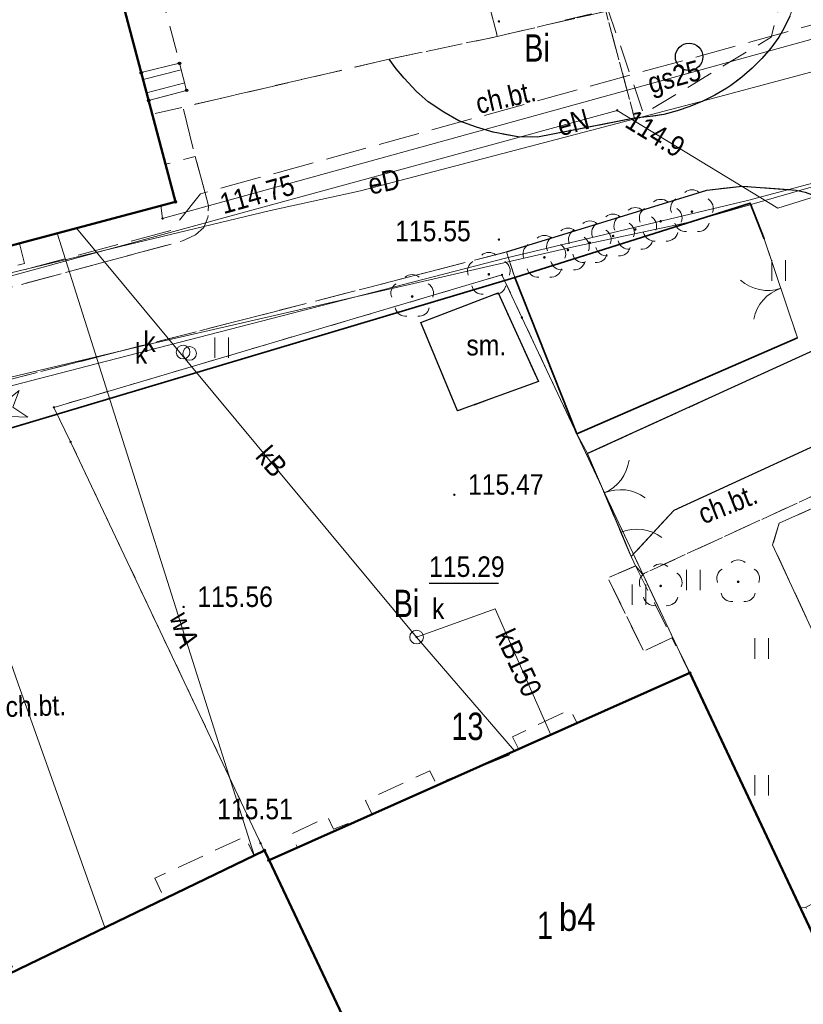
# Model space of a CAD drawing. Header units: metres. Extents: x 7495425 to 7495712, y 5787905 to 5788232.
# Tile 7 of 39: x 7495514 to 7495542, y 5787946 to 5787982. Entities that reach past the tile are written whole.
import ezdxf
from ezdxf.enums import TextEntityAlignment as Align

# ---------------------------------------------------------------- set-up
doc = ezdxf.new("R2010")
doc.units = ezdxf.units.M
for name, pattern in [('1.0_0.5', [1.5, 1, -0.5]), ('1.5_0.5', [2, 1.5, -0.5]), ('219-500', [0]), ('egug-500', [1, 0.5, -0.5]), ('otob_500', [0]), ('otof_500', [0])]:
    doc.linetypes.add(name, pattern=pattern)
doc.layers.get('0').update_dxf_attribs({"color": 2, "lineweight": 5})
doc.styles.get("Standard").update_dxf_attribs({"font": 'Working1250', "width": 0.75})
doc.linetypes.add('902-500', pattern='A,3.75,0,[1,ksztalty.shx,S=0.5,R=0,X=0,Y=0],3.75', length=7.5)

# ---------------------------------------------------------------- blocks, each defined once
blk = doc.blocks.new('OP011')
at = {"linetype": 'Continuous', "lineweight": 13}
h = blk.add_hatch(color=0, dxfattribs=at)
edge = h.paths.add_edge_path()
edge.add_arc((0, 0), 0.05, 0, 360)
at = {"color": 0, "linetype": 'Continuous', "lineweight": 13}
for p, q in [((-0.283, 0.093), (-0.512, 0.706)), ((-0.512, 0.706), (0, 0.299)), ((0, 0.299), (0.512, 0.706)), ((0.512, 0.706), (0.283, 0.093)), ((-0.828, -0.268), (-0.283, 0.093)), ((0.283, 0.093), (0.828, -0.268)), ((-0.175, -0.24), (-0.828, -0.268)), ((0, -0.87), (-0.175, -0.24)), ((0.175, -0.24), (0, -0.87)), ((0.828, -0.268), (0.175, -0.24))]:
    blk.add_line(p, q, dxfattribs=at)
blk = doc.blocks.new('PW01')
at = {"linetype": 'Continuous', "lineweight": 13}
h = blk.add_hatch(color=0, dxfattribs=at)
edge = h.paths.add_edge_path()
edge.add_arc((0, 0), 0.045, 0, 360)
blk = doc.blocks.new('US15')
at = {"color": 0, "linetype": 'Continuous', "lineweight": 13}
blk.add_circle((0, 0), 0.25, dxfattribs=at)
blk = doc.blocks.new('US22')
at = {"color": 0, "linetype": 'Continuous', "lineweight": 13}
blk.add_circle((0, 0), 0.25, dxfattribs=at)
blk = doc.blocks.new('OP021')
at = {"linetype": 'Continuous', "lineweight": 13}
h = blk.add_hatch(color=0, dxfattribs=at)
edge = h.paths.add_edge_path()
edge.add_arc((0, 0), 0.05, 0, 360)
at = {"color": 0, "linetype": 'Continuous', "lineweight": 13}
for centre, start, end in [((0, 0.4), 49.272, 130.728), ((-0.38, 0.124), 121.308, 202.548), ((0.38, 0.124), 337.452, 58.692), ((-0.235, -0.324), 193.221, 274.871), ((0.235, -0.324), 265.129, 346.779)]:
    blk.add_arc(centre, 0.4, start, end, dxfattribs=at)
blk = doc.blocks.new('OK02')
at = {"color": 0, "linetype": 'Continuous', "lineweight": 0}
for centre, start, end in [((-1.5, 0), 0, 60), ((1.5, 0), 120, 180)]:
    blk.add_arc(centre, 1.5, start, end, dxfattribs=at)
blk = doc.blocks.new('OK04')
at = {"color": 0, "linetype": 'Continuous', "lineweight": 0}
blk.add_arc((1.5, 0.001), 1.5, 120, 180, dxfattribs=at)
blk = doc.blocks.new('TU04')
at = {"color": 0, "linetype": 'Continuous', "lineweight": 13}
for p, q in [((0, 0), (0, 0.75)), ((0.5, 0), (0.5, 0.75))]:
    blk.add_line(p, q, dxfattribs=at)
blk = doc.blocks.new('OTZK1')
at = {"color": 0, "linetype": 'Continuous'}
blk.add_circle((0, 0), 0.5, dxfattribs=at)
blk = doc.blocks.new('203')
at = {"linetype": 'Continuous', "lineweight": 0}
h = blk.add_hatch(color=0, dxfattribs=at)
edge = h.paths.add_edge_path()
edge.add_arc((0, 0), 0.045, 0, 360)
blk = doc.blocks.new('PUNKTBUD')
at = {"color": 0}
blk.add_circle((0, 0), 0.045, dxfattribs=at)

msp = doc.modelspace()

# ---------------------------------------------------------------- linework, layer by layer
at = {"layer": '218-kontur użytku gruntowego', "color": 3, "linetype": 'egug-500', "lineweight": 18, "flags": 128}
for points in [[(7495531.34, 5787973.04), (7495514.97, 5787968.2)], [(7495532.07, 5787971.48), (7495531.34, 5787973.04)], [(7495544.01, 5787946.16), (7495532.07, 5787971.48)], [(7495514.97, 5787968.2), (7495515.58, 5787966.94)], [(7495515.58, 5787966.94), (7495528.79, 5787939.05)]]:
    msp.add_lwpolyline(points, dxfattribs=at)
at = {"layer": '219-działka ewidencyjna', "color": 7, "linetype": '219-500', "lineweight": 18, "flags": 128}
for points in [[(7495531.34, 5787973.04), (7495514.97, 5787968.2)], [(7495531.34, 5787973.04), (7495532.07, 5787971.48)], [(7495544.01, 5787946.16), (7495532.07, 5787971.48)], [(7495514.97, 5787968.2), (7495515.58, 5787966.94)], [(7495528.79, 5787939.05), (7495515.58, 5787966.94)]]:
    msp.add_lwpolyline(points, dxfattribs=at)
at = {"layer": '312-budynek ewidencyjny', "color": 7, "linetype": 'CONTINUOUS', "lineweight": 50, "flags": 128}
for points in [[(7495509.67, 5788012.4), (7495519.41, 5787975.71)], [(7495519.41, 5787975.71), (7495505.86, 5787972.11)], [(7495522.83, 5787951.66), (7495538.2, 5787958.5)], [(7495538.2, 5787958.5), (7495544.01, 5787946.16)], [(7495507.93, 5787944.9), (7495522.66, 5787952.02)], [(7495522.66, 5787952.02), (7495522.83, 5787951.66)], [(7495522.83, 5787951.66), (7495528.79, 5787939.05)], [(7495528.79, 5787939.05), (7495522.83, 5787951.66)]]:
    msp.add_lwpolyline(points, dxfattribs=at)
at = {"layer": '352-schody', "color": 7, "linetype": 'CONTINUOUS', "lineweight": 18, "flags": 128}
msp.add_lwpolyline([(7495519.82, 5787979.78), (7495519.56, 5787980.77), (7495518.16, 5787980.43), (7495518.43, 5787979.41)], close=True, dxfattribs=at)
msp.add_lwpolyline([(7495519.82, 5787979.78), (7495519.56, 5787980.77), (7495518.16, 5787980.43), (7495518.43, 5787979.41)], close=True, dxfattribs=at)
for points in [[(7495518.227, 5787980.176), (7495519.621, 5787980.536)], [(7495518.355, 5787979.693), (7495519.748, 5787980.052)]]:
    msp.add_lwpolyline(points, dxfattribs=at)
at = {"layer": 'brama', "color": 7, "linetype": 'otob_500', "lineweight": 18, "flags": 128}
for points in [[(7495542.14, 5787970.74), (7495540.92, 5787974.36)], [(7495534.47, 5787966.51), (7495535.69, 5787963.64)]]:
    msp.add_lwpolyline(points, dxfattribs=at)
at = {"layer": 'chodnik', "color": 7, "linetype": '1.0_0.5', "lineweight": 18, "flags": 128}
for points in [[(7495499.51, 5788013.4), (7495499.13, 5788014.76), (7495498.75, 5788016.03), (7495488.03, 5788013.24), (7495489.13, 5788009.45), (7495487.61, 5788009.08), (7495488.18, 5788006.8), (7495489.36, 5788002.39), (7495495.97, 5788004.14), (7495497.82, 5787997.23), (7495498.07, 5787997.29), (7495499.47, 5787991.93), (7495500.53, 5787992.18), (7495496.07, 5788008.93), (7495509.67, 5788012.4), (7495515.17, 5787991.68), (7495515.79, 5787991.84), (7495516.27, 5787990.03), (7495515.65, 5787989.87), (7495516.34, 5787987.29), (7495516.87, 5787987.43), (7495517.32, 5787985.74), (7495516.79, 5787985.59), (7495516.95, 5787984.99), (7495518.34, 5787985.36), (7495518.63, 5787984.28), (7495519.56, 5787980.77), (7495519.82, 5787979.78), (7495518.43, 5787979.41), (7495518.56, 5787978.91), (7495519.69, 5787979.17), (7495527.22, 5787980.92), (7495531.17, 5787981.75), (7495521.5, 5788019.11)], [(7495531.17, 5787981.75), (7495532.97, 5787982.17), (7495535.14, 5787982.67), (7495536.18, 5787978.76), (7495532.64, 5787978.07), (7495531.92, 5787978.08), (7495531.02, 5787978.25), (7495530.41, 5787978.43), (7495529.77, 5787978.67), (7495529.22, 5787978.98), (7495528.65, 5787979.36), (7495528.2, 5787979.75), (7495527.77, 5787980.23), (7495527.47, 5787980.57), (7495527.22, 5787980.92)], [(7495504.99, 5787975.37), (7495505.86, 5787972.11), (7495511.68, 5787973.66), (7495511.88, 5787972.92), (7495513.9, 5787973.46), (7495513.71, 5787974.19), (7495519.41, 5787975.71), (7495519.05, 5787977.08), (7495520.13, 5787977.37), (7495520.62, 5787975.56), (7495520.6, 5787975.14), (7495520.45, 5787974.77), (7495520.14, 5787974.5), (7495519.67, 5787974.28), (7495506.23, 5787970.66), (7495505.7, 5787970.72), (7495505.36, 5787970.88), (7495505.02, 5787971.17), (7495504.81, 5787971.54), (7495503.89, 5787975.08)], [(7495534.07, 5787967.24), (7495531.81, 5787972.95), (7495499.84, 5787963.41), (7495500.02, 5787962.75), (7495500.25, 5787961.91), (7495500.82, 5787959.9), (7495501.31, 5787957.76), (7495502.1, 5787953.41), (7495502.66, 5787951.2), (7495506.57, 5787937.14), (7495508.64, 5787929.72), (7495513.62, 5787932.05), (7495512.69, 5787933.94), (7495513.13, 5787934.16), (7495510.05, 5787940.51), (7495509.61, 5787940.3), (7495508.14, 5787943.19), (7495508.63, 5787943.45), (7495507.93, 5787944.9), (7495507.27, 5787946.27), (7495512.85, 5787948.99), (7495513.53, 5787947.61), (7495519.01, 5787950.25), (7495518.66, 5787951), (7495521.96, 5787952.53), (7495522.28, 5787951.84), (7495522.66, 5787952.02), (7495522.83, 5787951.66), (7495523.86, 5787952.15), (7495523.63, 5787952.61), (7495524.97, 5787953.25), (7495525.19, 5787952.79), (7495526.58, 5787953.35), (7495526.35, 5787953.84), (7495528.71, 5787954.93), (7495528.94, 5787954.44), (7495531.98, 5787955.65), (7495531.73, 5787956.17), (7495533.84, 5787957.17), (7495534.09, 5787956.65), (7495538.2, 5787958.5), (7495537.55, 5787959.78), (7495536.52, 5787959.29), (7495535.21, 5787961.97), (7495536.22, 5787962.41), (7495536.06, 5787962.75), (7495534.47, 5787966.51)], [(7495532.67, 5787969.14), (7495529.72, 5787968.07), (7495528.37, 5787971.3), (7495531.2, 5787972.38)], [(7495536.06, 5787962.75), (7495537.62, 5787964.44), (7495543.98, 5787967.36), (7495544.37, 5787967.46), (7495544.76, 5787967.51), (7495545.16, 5787967.51), (7495545.56, 5787967.45), (7495545.84, 5787967.38), (7495546.21, 5787967.24), (7495546.57, 5787967.05), (7495546.89, 5787966.81), (7495547.11, 5787966.61), (7495548.34, 5787965.11), (7495551.67, 5787952.14), (7495551.74, 5787951.75), (7495551.76, 5787951.35), (7495551.71, 5787950.95), (7495551.61, 5787950.57), (7495551.56, 5787950.43), (7495551.38, 5787950.07), (7495551.15, 5787949.75), (7495550.87, 5787949.46), (7495550.44, 5787949.14), (7495548.1, 5787948.01), (7495544.01, 5787946.16), (7495542.24, 5787949.92), (7495542.44, 5787949.95), (7495543.51, 5787947.69), (7495547.85, 5787949.74), (7495546.78, 5787952), (7495549.28, 5787953.17), (7495548.05, 5787956.94), (7495548.46, 5787957.12), (7495544.63, 5787965.38), (7495543.21, 5787964.75), (7495543.05, 5787965.13), (7495536.48, 5787962.11), (7495536.22, 5787962.41)]]:
    msp.add_lwpolyline(points, close=True, dxfattribs=at)
at = {"layer": 'furtka', "color": 7, "linetype": 'otof_500', "lineweight": 18, "flags": 128}
msp.add_lwpolyline([(7495535.69, 5787963.64), (7495536.06, 5787962.75)], dxfattribs=at)
at = {"layer": 'inna budowla', "color": 7, "linetype": 'CONTINUOUS', "lineweight": 18, "flags": 128}
msp.add_lwpolyline([(7495541.23, 5787963.18), (7495541.47, 5787963.97), (7495544.65, 5787965.39), (7495548.46, 5787957.12), (7495544.82, 5787955.44)], close=True, dxfattribs=at)
at = {"layer": 'jezdnia', "color": 7, "linetype": '1.5_0.5', "lineweight": 18, "flags": 128}
msp.add_lwpolyline([(7495547.25, 5787989.49), (7495548.13, 5787986.06), (7495554.05, 5787987.56), (7495555.98, 5787980.65), (7495549.93, 5787979.02), (7495553.13, 5787966.56), (7495553.51, 5787965.06), (7495556.94, 5787953.95), (7495557.33, 5787953.71), (7495557.78, 5787953.51), (7495558.26, 5787953.38), (7495558.76, 5787953.32), (7495559.28, 5787953.34), (7495560.67, 5787953.86), (7495550.44, 5787949.14), (7495550.87, 5787949.46), (7495551.15, 5787949.75), (7495551.38, 5787950.07), (7495551.56, 5787950.43), (7495551.61, 5787950.57), (7495551.71, 5787950.95), (7495551.76, 5787951.35), (7495551.74, 5787951.75), (7495551.67, 5787952.14), (7495548.34, 5787965.11), (7495547.11, 5787966.61), (7495546.89, 5787966.81), (7495546.57, 5787967.05), (7495546.21, 5787967.24), (7495545.84, 5787967.38), (7495545.56, 5787967.45), (7495545.16, 5787967.51), (7495544.76, 5787967.51), (7495544.37, 5787967.46), (7495543.98, 5787967.36), (7495537.62, 5787964.44), (7495536.06, 5787962.75), (7495534.47, 5787966.51), (7495543.28, 5787970.53), (7495543.73, 5787970.76), (7495544.12, 5787971.06), (7495544.45, 5787971.44), (7495544.7, 5787971.87), (7495544.79, 5787972.07), (7495544.92, 5787972.55), (7495544.96, 5787973.05), (7495544.9, 5787973.55), (7495544.79, 5787973.91), (7495544.57, 5787974.36), (7495544.29, 5787974.78), (7495543.96, 5787975.15), (7495543.73, 5787975.36), (7495543.33, 5787975.65), (7495542.88, 5787975.89), (7495542.42, 5787976.06), (7495542.09, 5787976.14), (7495540.12, 5787976.28), (7495538.82, 5787976.14), (7495531.51, 5787973.88), (7495499.25, 5787965.59), (7495494.38, 5787983.57), (7495493.39, 5787987.24), (7495491.19, 5787995.5), (7495491.54, 5787995.61), (7495497.37, 5787997.14), (7495497.82, 5787997.23), (7495498.07, 5787997.29), (7495499.47, 5787991.93), (7495499.78, 5787990.76), (7495497.83, 5787990.26), (7495498.21, 5787988.73), (7495500.17, 5787989.28), (7495503.55, 5787976.39), (7495503.89, 5787975.08), (7495504.81, 5787971.54), (7495505.02, 5787971.17), (7495505.36, 5787970.88), (7495505.7, 5787970.72), (7495506.23, 5787970.66), (7495519.67, 5787974.28), (7495520.14, 5787974.5), (7495520.45, 5787974.77), (7495520.6, 5787975.14), (7495520.62, 5787975.56), (7495520.13, 5787977.37), (7495519.69, 5787979.17), (7495527.22, 5787980.92), (7495527.47, 5787980.57), (7495527.77, 5787980.23), (7495528.2, 5787979.75), (7495528.65, 5787979.36), (7495529.22, 5787978.98), (7495529.77, 5787978.67), (7495530.41, 5787978.43), (7495531.02, 5787978.25), (7495531.92, 5787978.08), (7495532.64, 5787978.07), (7495536.18, 5787978.76), (7495536.76, 5787978.82), (7495537.26, 5787978.9), (7495537.74, 5787979.03), (7495538.21, 5787979.19), (7495538.68, 5787979.38), (7495539.12, 5787979.6), (7495539.55, 5787979.86), (7495539.7, 5787979.96), (7495540.1, 5787980.26), (7495540.48, 5787980.59), (7495540.84, 5787980.94), (7495541.16, 5787981.32), (7495541.46, 5787981.72), (7495541.64, 5787982.04), (7495541.86, 5787982.49), (7495542.03, 5787982.96), (7495542.16, 5787983.44), (7495542.25, 5787983.93), (7495542.29, 5787984.28), (7495542.3, 5787984.78), (7495542.27, 5787985.28), (7495542.2, 5787985.77), (7495542.08, 5787986.26), (7495539.46, 5787996.77), (7495536.01, 5788010.55), (7495533.15, 5788022), (7495532.81, 5788023.37), (7495538.22, 5788024.7)], close=True, dxfattribs=at)
at = {"layer": 'krawężnik', "color": 7, "linetype": 'CONTINUOUS', "lineweight": 25, "flags": 128}
for points in [[(7495541.86, 5787982.49), (7495541.64, 5787982.04), (7495541.46, 5787981.72), (7495541.16, 5787981.32), (7495540.84, 5787980.94), (7495540.48, 5787980.59), (7495540.1, 5787980.26), (7495539.7, 5787979.96), (7495539.55, 5787979.86), (7495539.12, 5787979.6), (7495538.68, 5787979.38), (7495538.21, 5787979.19), (7495537.74, 5787979.03), (7495537.26, 5787978.9), (7495536.76, 5787978.82), (7495536.18, 5787978.76)], [(7495536.18, 5787978.76), (7495532.64, 5787978.07), (7495531.92, 5787978.08), (7495531.02, 5787978.25), (7495530.41, 5787978.43), (7495529.77, 5787978.67), (7495529.22, 5787978.98), (7495528.65, 5787979.36), (7495528.2, 5787979.75), (7495527.77, 5787980.23), (7495527.47, 5787980.57), (7495527.22, 5787980.92)], [(7495531.51, 5787973.88), (7495538.82, 5787976.14), (7495540.12, 5787976.28), (7495542.09, 5787976.14), (7495542.42, 5787976.06), (7495542.88, 5787975.89), (7495543.33, 5787975.65), (7495543.73, 5787975.36), (7495543.96, 5787975.15), (7495544.29, 5787974.78), (7495544.57, 5787974.36), (7495544.79, 5787973.91), (7495544.9, 5787973.55), (7495544.96, 5787973.05), (7495544.92, 5787972.55), (7495544.79, 5787972.07), (7495544.7, 5787971.87), (7495544.45, 5787971.44), (7495544.12, 5787971.06), (7495543.73, 5787970.76), (7495543.28, 5787970.53), (7495534.47, 5787966.51)], [(7495543.98, 5787967.36), (7495537.62, 5787964.44), (7495536.06, 5787962.75)]]:
    msp.add_lwpolyline(points, dxfattribs=at)
at = {"layer": 'ogrodzenie trwałe', "color": 7, "linetype": '902-500', "lineweight": 35, "flags": 128}
for points in [[(7495531.81, 5787972.95), (7495540.41, 5787975.66), (7495540.92, 5787974.36)], [(7495499.84, 5787963.41), (7495512.31, 5787967.13), (7495531.81, 5787972.95)], [(7495531.81, 5787972.95), (7495534.07, 5787967.24)], [(7495542.14, 5787970.74), (7495534.07, 5787967.24)]]:
    msp.add_lwpolyline(points, dxfattribs=at)
at = {"layer": 'przewód elektroenergetyczny podziemny', "color": 1, "linetype": 'CONTINUOUS', "lineweight": 18, "flags": 128}
for points in [[(7495492.81, 5787995.94), (7495495.67, 5787985.32), (7495499.6, 5787971.07), (7495501.08, 5787965.8), (7495516.18, 5787969.7), (7495531.47, 5787973.65), (7495540.31, 5787975.76), (7495551.65, 5787978.78), (7495557.6, 5787956.33), (7495561.47, 5787955.5), (7495564.52, 5787947.93), (7495566.96, 5787940.54), (7495567.19, 5787939.91)], [(7495493, 5787995.99), (7495500.19, 5787969.4), (7495535.55, 5787979.05), (7495541.42, 5787975.48), (7495555.88, 5787980), (7495559.08, 5787968.49), (7495561.22, 5787968.31), (7495563.87, 5787958.12), (7495565.28, 5787954.74), (7495565.82, 5787954.54), (7495601.3, 5787971.26), (7495620.62, 5787980.09), (7495627.95, 5787983.86), (7495626.47, 5787993.48), (7495625.92, 5787993.58)], [(7495522.88, 5787975.39), (7495526.17, 5787976.11), (7495538.75, 5787979.41), (7495549.77, 5787982.36), (7495552.13, 5787973.93), (7495556.29, 5787959.06), (7495557.74, 5787953.48), (7495560.49, 5787946.48), (7495561.66, 5787943.61), (7495568.31, 5787946.63), (7495568.47, 5787946.7)], [(7495506.43, 5787967.65), (7495518.25, 5787970.46), (7495533.95, 5787974.07), (7495538.24, 5787974.98), (7495544.33, 5787976.73), (7495550.56, 5787978.56), (7495552.48, 5787971.38), (7495556.32, 5787957.8), (7495558.03, 5787951.65), (7495560.24, 5787945.96)], [(7495522.88, 5787975.39), (7495504.76, 5787971.05)], [(7495508.51, 5787972.81), (7495513.67, 5787958.1), (7495516.83, 5787949.2)]]:
    msp.add_lwpolyline(points, dxfattribs=at)
at = {"layer": 'przewód elektroenergetyczny podziemny - ob. projektowany', "color": 1, "linetype": '1.5_0.5', "lineweight": 18, "flags": 128}
msp.add_lwpolyline([(7495492.62, 5787995.89), (7495499.85, 5787969.44), (7495505.84, 5787971.08), (7495519.27, 5787974.67), (7495520.33, 5787976), (7495555.11, 5787985.61), (7495559.5, 5787969.79), (7495560.88, 5787968.68), (7495563.11, 5787959.63), (7495562.95, 5787955.66), (7495567.01, 5787946.81), (7495559.37, 5787943.25), (7495538.13, 5787933.33), (7495534.26, 5787941.61)], dxfattribs=at)
at = {"layer": 'przewód gazowy', "color": 40, "linetype": 'CONTINUOUS', "lineweight": 18, "flags": 128}
msp.add_lwpolyline([(7495556.25, 5787985.41), (7495518.94, 5787975.1), (7495518.88, 5787975.57)], dxfattribs=at)
at = {"layer": 'przewód kanalizacyjny', "color": 34, "linetype": 'CONTINUOUS', "lineweight": 18, "flags": 128}
for points in [[(7495515.79, 5787974.75), (7495528.22, 5787959.81)], [(7495528.22, 5787959.81), (7495531.09, 5787960.84), (7495533.12, 5787956.24)], [(7495528.22, 5787959.81), (7495531.8, 5787955.65)]]:
    msp.add_lwpolyline(points, dxfattribs=at)
at = {"layer": 'przewód wodociągowy', "color": 5, "linetype": 'CONTINUOUS', "lineweight": 18, "flags": 128}
msp.add_lwpolyline([(7495515.09, 5787974.56), (7495522.29, 5787951.84)], dxfattribs=at)
at = {"layer": 'rzędna-Atr2', "color": 7, "flags": 128}
msp.add_lwpolyline([(7495528.678, 5787961.775), (7495531.208, 5787961.775)], dxfattribs=at)
at = {"layer": 'trawnik', "color": 7, "linetype": '1.0_0.5', "lineweight": 18, "flags": 128}
for points in [[(7495521.5, 5788019.11), (7495531.17, 5787981.75), (7495532.97, 5787982.17), (7495535.14, 5787982.67), (7495536.18, 5787978.76), (7495536.76, 5787978.82), (7495537.26, 5787978.9), (7495537.74, 5787979.03), (7495538.21, 5787979.19), (7495538.68, 5787979.38), (7495539.12, 5787979.6), (7495539.55, 5787979.86), (7495539.7, 5787979.96), (7495540.1, 5787980.26), (7495540.48, 5787980.59), (7495540.84, 5787980.94), (7495541.16, 5787981.32), (7495541.46, 5787981.72), (7495541.64, 5787982.04), (7495541.86, 5787982.49), (7495542.03, 5787982.96), (7495542.16, 5787983.44), (7495542.25, 5787983.93), (7495542.29, 5787984.28), (7495542.3, 5787984.78), (7495542.27, 5787985.28), (7495542.2, 5787985.77), (7495542.08, 5787986.26), (7495539.46, 5787996.77), (7495536.01, 5788010.55), (7495533.15, 5788022)], [(7495530.09, 5787994.86), (7495536.58, 5787996.08), (7495538.86, 5787994.76), (7495542.12, 5787985.25), (7495541.17, 5787981.72), (7495536.52, 5787978.92), (7495535.22, 5787982.71), (7495533.52, 5787982.32)], [(7495534.47, 5787966.51), (7495534.07, 5787967.24), (7495542.14, 5787970.74), (7495540.92, 5787974.36), (7495540.41, 5787975.66), (7495531.81, 5787972.95), (7495531.51, 5787973.88), (7495538.82, 5787976.14), (7495540.12, 5787976.28), (7495542.09, 5787976.14), (7495542.42, 5787976.06), (7495542.88, 5787975.89), (7495543.33, 5787975.65), (7495543.73, 5787975.36), (7495543.96, 5787975.15), (7495544.29, 5787974.78), (7495544.57, 5787974.36), (7495544.79, 5787973.91), (7495544.9, 5787973.55), (7495544.96, 5787973.05), (7495544.92, 5787972.55), (7495544.79, 5787972.07), (7495544.7, 5787971.87), (7495544.45, 5787971.44), (7495544.12, 5787971.06), (7495543.73, 5787970.76), (7495543.28, 5787970.53)], [(7495499.84, 5787963.41), (7495499.76, 5787963.72), (7495499.25, 5787965.59), (7495531.51, 5787973.88), (7495531.81, 5787972.95)], [(7495548.05, 5787956.94), (7495549.28, 5787953.17), (7495546.78, 5787952), (7495542.44, 5787949.95), (7495542.24, 5787949.92), (7495538.2, 5787958.5), (7495536.48, 5787962.11), (7495543.05, 5787965.13), (7495543.21, 5787964.75), (7495541.47, 5787963.97), (7495541.23, 5787963.18), (7495544.82, 5787955.44)], [(7495536.22, 5787962.41), (7495537.55, 5787959.78), (7495536.52, 5787959.29), (7495535.21, 5787961.97)]]:
    msp.add_lwpolyline(points, close=True, dxfattribs=at)
at = {"layer": 'zadrzewienie  zakrzewienie', "color": 7, "linetype": '1.0_0.5', "lineweight": 18, "flags": 128}
msp.add_lwpolyline([(7495530.09, 5787994.86), (7495536.58, 5787996.08), (7495538.86, 5787994.76), (7495542.12, 5787985.25), (7495541.17, 5787981.72), (7495536.52, 5787978.92), (7495535.22, 5787982.71), (7495533.52, 5787982.32)], close=True, dxfattribs=at)
at = {"layer": 'śmietnik', "color": 7, "linetype": 'CONTINUOUS', "lineweight": 25, "flags": 128}
msp.add_lwpolyline([(7495529.72, 5787968.07), (7495528.37, 5787971.3), (7495531.2, 5787972.38), (7495532.67, 5787969.14)], close=True, dxfattribs=at)

# ---------------------------------------------------------------- block references
at = {"layer": '203-punkt graniczny', "color": 7, "linetype": 'CONTINUOUS', "lineweight": 18}
for p in [(7495531.34, 5787973.04), (7495532.07, 5787971.48), (7495514.97, 5787968.2), (7495515.58, 5787966.94)]:
    msp.add_blockref('203', p, dxfattribs=at)
at = {"layer": 'brama', "color": 7, "linetype": 'CONTINUOUS', "lineweight": 18}
for p, rotation in [((7495541.53, 5787972.55), 108.625), ((7495535.08, 5787965.075), 293.03)]:
    msp.add_blockref('OK02', p, dxfattribs=dict(at, rotation=rotation))
at = {"layer": 'drzewo iglaste', "color": 94, "linetype": 'CONTINUOUS', "lineweight": 18}
msp.add_blockref('OP011', (7495513.19, 5787968.11), dxfattribs=at)
at = {"layer": 'drzewo liściaste', "color": 94, "linetype": 'CONTINUOUS', "lineweight": 18}
for p in [(7495538.28, 5787975.35), (7495536.21, 5787974.7), (7495537.14, 5787975), (7495535.4, 5787974.46), (7495534.55, 5787974.21), (7495532.89, 5787973.68), (7495533.75, 5787973.95), (7495530.86, 5787973.06), (7495528.06, 5787972.25), (7495539.97, 5787961.83), (7495537.14, 5787961.68)]:
    msp.add_blockref('OP021', p, dxfattribs=at)
at = {"layer": 'furtka', "color": 7, "linetype": 'CONTINUOUS', "lineweight": 18, "rotation": 292.574}
msp.add_blockref('OK04', (7495535.69, 5787963.64), dxfattribs=at)
at = {"layer": 'pikieta sztuczna', "color": 7, "linetype": 'CONTINUOUS', "lineweight": 13}
for p in [(7495531.23, 5787982.3), (7495531.23, 5787974.33), (7495529.6, 5787965.01), (7495519.71, 5787960.91), (7495522.52, 5787952.28)]:
    msp.add_blockref('PW01', p, dxfattribs=at)
at = {"layer": 'Punkt budynku', "color": 5, "linetype": 'CONTINUOUS', "lineweight": 18}
for p in [(7495519.56, 5787980.77), (7495518.16, 5787980.43), (7495519.82, 5787979.78), (7495518.43, 5787979.41), (7495519.41, 5787975.71), (7495538.2, 5787958.5), (7495522.66, 5787952.02), (7495522.83, 5787951.66)]:
    msp.add_blockref('PUNKTBUD', p, dxfattribs=at)
at = {"layer": 'rzędna', "color": 1, "linetype": 'CONTINUOUS', "lineweight": 18}
msp.add_blockref('PW01', (7495535.55, 5787979.05), dxfattribs=at)
at = {"layer": 'rzędna', "color": 40, "linetype": 'CONTINUOUS', "lineweight": 18}
msp.add_blockref('PW01', (7495518.94, 5787975.1), dxfattribs=at)
at = {"layer": 'rzędna', "color": 34, "linetype": 'CONTINUOUS', "lineweight": 18, "rotation": 179.909}
msp.add_blockref('PW01', (7495528.22, 5787959.81), dxfattribs=at)
at = {"layer": 'studnia kanalizacyjna', "color": 34, "linetype": 'CONTINUOUS', "lineweight": 18}
msp.add_blockref('US15', (7495519.69, 5787970.22), dxfattribs=at)
at = {"layer": 'trawnik', "color": 7, "linetype": 'CONTINUOUS', "lineweight": 18}
for p in [(7495541.202, 5787972.829), (7495520.849, 5787970.009), (7495538.079, 5787961.519), (7495536.094, 5787960.985), (7495540.579, 5787959.019), (7495540.579, 5787954.019)]:
    msp.add_blockref('TU04', p, dxfattribs=at)
at = {"layer": 'właz do komory lub kanału - okrągły', "color": 7, "linetype": 'CONTINUOUS', "lineweight": 18}
msp.add_blockref('US22', (7495519.93, 5787970.17), dxfattribs=at)
at = {"layer": 'właz do komory lub kanału - okrągły', "color": 7, "linetype": 'CONTINUOUS', "lineweight": 18, "rotation": 179.909}
msp.add_blockref('US22', (7495528.22, 5787959.81), dxfattribs=at)
at = {"layer": 'zadrzewienie  zakrzewienie', "color": 7, "linetype": 'CONTINUOUS', "lineweight": 18}
msp.add_blockref('OTZK1', (7495538.176, 5787981.006), dxfattribs=at)

# ---------------------------------------------------------------- texts
at = {"layer": '210-oznaczenie konturu użytku gruntowego', "color": 3, "linetype": 'CONTINUOUS', "lineweight": 18, "width": 0.79}
for p in [(7495532.15, 5787980.83), (7495527.38, 5787960.54)]:
    msp.add_text('Bi', height=1, dxfattribs=at).set_placement(p)
at = {"layer": '211-numer działki ewidencyjnej', "color": 7, "linetype": 'CONTINUOUS', "lineweight": 18, "width": 0.79}
msp.add_text('13', height=1, dxfattribs=at).set_placement((7495529.49, 5787956.05))
at = {"layer": '312-oznaczenie budynku ewidencyjnego', "color": 7, "linetype": 'CONTINUOUS', "lineweight": 18, "width": 0.79}
msp.add_text('1', height=1, dxfattribs=at).set_placement((7495532.62, 5787948.78))
at = {"layer": '312-oznaczenie budynku ewidencyjnego-Atr117', "color": 7, "width": 0.9}
msp.add_text('b4', height=1, dxfattribs=at).set_placement((7495533.42, 5787948.78), align=Align.BOTTOM_LEFT)
at = {"layer": 'chodnik-Atr17', "color": 7, "width": 0.9}
for rotation, p in [(12.975, (7495531.473, 5787979.527)), (21.527, (7495539.586, 5787964.673)), (1.735, (7495514.307, 5787957.299)), (1.735, (7495514.307, 5787957.299))]:
    msp.add_text('ch.bt.', height=0.75, rotation=rotation, dxfattribs=at).set_placement(p, align=Align.MIDDLE_CENTER)
at = {"layer": 'pikieta sztuczna-Atr2', "color": 7, "width": 0.9}
for s, p in [('115.55', (7495527.438, 5787974.268)), ('115.47', (7495530.1, 5787965.01)), ('115.56', (7495520.21, 5787960.91)), ('115.51', (7495520.938, 5787953.157))]:
    msp.add_text(s, height=0.75, dxfattribs=at).set_placement(p)
at = {"layer": 'przewód elektroenergetyczny podziemny-Atr1', "color": 1, "width": 0.9}
msp.add_text('eN', height=0.75, rotation=15.265, dxfattribs=at).set_placement((7495533.38, 5787978.46), align=Align.MIDDLE_LEFT)
msp.add_text('eD', height=0.75, rotation=11.634, dxfattribs=at).set_placement((7495527.026, 5787976.451), align=Align.MIDDLE_CENTER)
at = {"layer": 'przewód gazowy-Atr1', "color": 40, "width": 0.9}
msp.add_text('gs25', height=0.75, rotation=15.448, dxfattribs=at).set_placement((7495537.633, 5787980.285), align=Align.MIDDLE_CENTER)
at = {"layer": 'przewód kanalizacyjny-Atr1', "color": 34, "width": 0.9}
for s, rotation, p in [('kB', 310.721, (7495522.924, 5787966.23)), ('kB150', 294.791, (7495531.951, 5787958.872))]:
    msp.add_text(s, height=0.75, rotation=rotation, dxfattribs=at).set_placement(p, align=Align.MIDDLE_CENTER)
at = {"layer": 'przewód wodociągowy-Atr1', "color": 5, "width": 0.9}
msp.add_text('wA', height=0.75, rotation=288.564, dxfattribs=at).set_placement((7495519.736, 5787960.075), align=Align.MIDDLE_CENTER)
at = {"layer": 'rzędna-Atr2', "color": 1, "width": 0.9}
msp.add_text('114.9', height=0.75, rotation=328.693, dxfattribs=at).set_placement((7495535.98, 5787978.79), align=Align.MIDDLE_LEFT)
at = {"layer": 'rzędna-Atr2', "color": 40, "width": 0.9}
msp.add_text('114.75', height=0.75, rotation=15.735, dxfattribs=at).set_placement((7495521.066, 5787975.615), align=Align.MIDDLE_LEFT)
at = {"layer": 'rzędna-Atr2', "color": 34, "width": 0.9}
msp.add_text('115.29', height=0.75, dxfattribs=at).set_placement((7495528.678, 5787961.783), align=Align.BOTTOM_LEFT)
at = {"layer": 'studnia kanalizacyjna-Atr17', "color": 34, "width": 0.9}
msp.add_text('k', height=0.75, dxfattribs=at).set_placement((7495518.69, 5787970.22), align=Align.RIGHT)
at = {"layer": 'właz do komory lub kanału - okrągły-Atr17', "color": 7, "width": 0.9}
msp.add_text('k', height=0.75, dxfattribs=at).set_placement((7495517.93, 5787970.17), align=Align.MIDDLE_LEFT)
msp.add_text('k', height=0.75, dxfattribs=at).set_placement((7495528.785, 5787960.47))
at = {"layer": 'śmietnik-Atr17', "color": 7, "width": 0.9}
msp.add_text('sm.', height=0.75, dxfattribs=at).set_placement((7495530.768, 5787970.473), align=Align.MIDDLE_CENTER)

doc.saveas('drawing.dxf')
